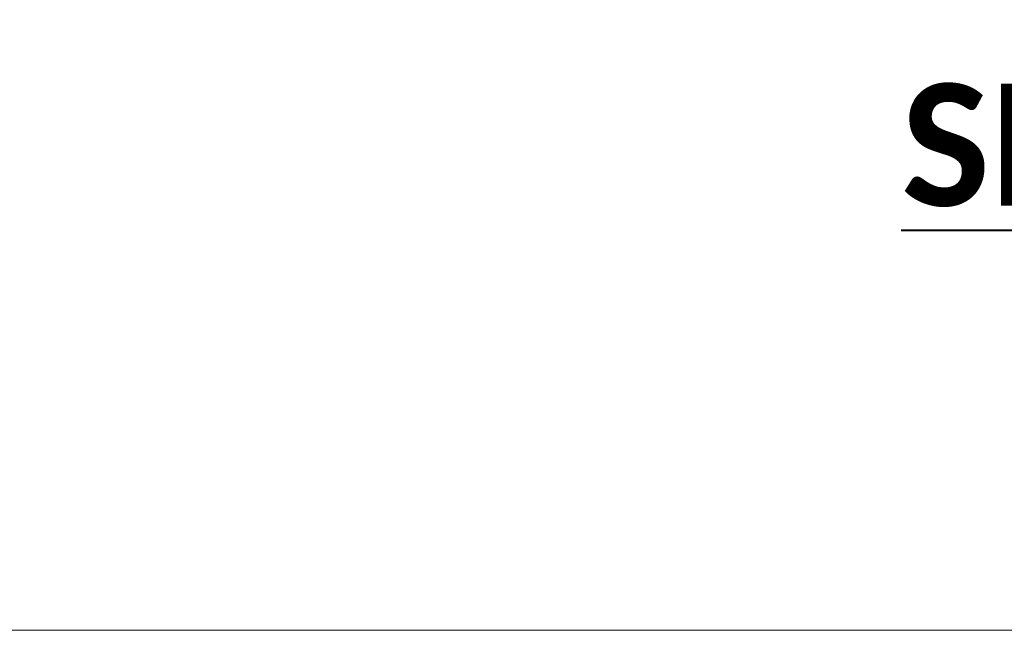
# Model space of a CAD drawing. Header units: metres. Extents: x -138 to 797, y -50 to 519.
# Tile 188 of 256: x 79 to 103, y 267 to 282. Entities that reach past the tile are written whole.
import ezdxf
from ezdxf.enums import TextEntityAlignment as Align

# ---------------------------------------------------------------- set-up
doc = ezdxf.new("R2010")
doc.units = ezdxf.units.M
doc.header["$MEASUREMENT"] = 0
for name, color, linetype, lineweight in [('B_ANNO_DIM', 7, 'Continuous', 18), ('B_ANNO_TEXT', 7, 'Continuous', 18), ('B_ANNO_TEXT_TITLE', 7, 'Continuous', 40)]:
    doc.layers.add(name, color=color, linetype=linetype, lineweight=lineweight)
doc.layers.add('B_ANNO_NOPLOT', color=47, linetype='Continuous', lineweight=18, plot=False)
doc.styles.add('Annotative', font='calibri.ttf', dxfattribs={"height": 0.0625})
doc.styles.get("Standard").update_dxf_attribs({"font": 'calibri.ttf'})
doc.styles.add('Title', font='calibrib.ttf', dxfattribs={"height": 0.125})

# ---------------------------------------------------------------- blocks, each defined once
blk = doc.blocks.new('INS_JTSS_ATGRSDWK+SF_BASE')
at = {"layer": 'B_ANNO_NOPLOT', "flags": 128}
blk.add_lwpolyline([(0, 0), (0, 252), (323.9277, 252), (323.9277, 238.8552), (378, 238.8552), (378, 40.4996), (316.5708, 40.4996), (316.5708, 0)], close=True, dxfattribs=at)
at = {"layer": 'B_ANNO_DIM', "lineweight": 30}
blk.add_attdef('DIM7', text='', height=1.5, rotation=90, dxfattribs=at).set_placement((10.2845, -92.1878), align=Align.MIDDLE_CENTER)
for tag, p in [('BAR1', (10.7294, -248.1165)), ('BAR3', (129.0984, -257.5272))]:
    blk.add_attdef(tag, text='', height=1.5, dxfattribs=at).set_placement(p, align=Align.TOP_LEFT)
at = {"layer": 'B_ANNO_DIM', "style": 'Annotative'}
for tag, p in [('BAR2', (96.1024, -274.8563)), ('BAR4', (122.9444, -296.1127))]:
    blk.add_attdef(tag, text='', height=1.5, dxfattribs=at).set_placement(p, align=Align.TOP_LEFT)
at = {"layer": 'B_ANNO_TEXT', "style": 'Annotative'}
for tag, p in [('SS', (321.0554, -84.683)), ('BID#', (275.9705, -312.1489))]:
    blk.add_attdef(tag, p, '', height=1.5, dxfattribs=at)
blk = doc.blocks.new('*U1773')
at = {"layer": 'B_ANNO_NOPLOT', "flags": 128}
blk.add_lwpolyline([(0, 0), (0, 252), (323.9277, 252), (323.9277, 238.8552), (378, 238.8552), (378, 40.4996), (316.5708, 40.4996), (316.5708, 0)], close=True, dxfattribs=at)
blk = doc.blocks.new('*U2946')
at = {"layer": 'B_ANNO_NOPLOT', "flags": 128}
blk.add_lwpolyline([(0, 0), (0, 252), (323.9277, 252), (323.9277, 238.8552), (378, 238.8552), (378, 40.4996), (316.5708, 40.4996), (316.5708, 0)], close=True, dxfattribs=at)
at = {"layer": 'B_ANNO_TEXT', "style": 'Annotative'}
blk.add_attdef('DIM4', text='', height=1.5, dxfattribs=at).set_placement((77.0824, 152.5336), align=Align.MIDDLE_CENTER)
at = {"layer": 'B_ANNO_TEXT_TITLE', "insert": (213.3685, 13.4289, -1.6845), "char_height": 3, "attachment_point": 1, "line_spacing_factor": 0.8, "style": 'Title'}
blk.add_mtext('\\pxqc;{\\LSECTION C-C}', dxfattribs=at)

msp = doc.modelspace()

# ---------------------------------------------------------------- block references
msp.add_blockref('INS_JTSS_ATGRSDWK+SF_BASE', (-112.829, 266.839))

# ---------------------------------------------------------------- next in the draw order: block references
msp.add_blockref('*U1773', (-112.829, 266.839))

# ---------------------------------------------------------------- next in the draw order: block references
msp.add_blockref('*U2946', (-112.829, 266.839))

doc.saveas('drawing.dxf')
